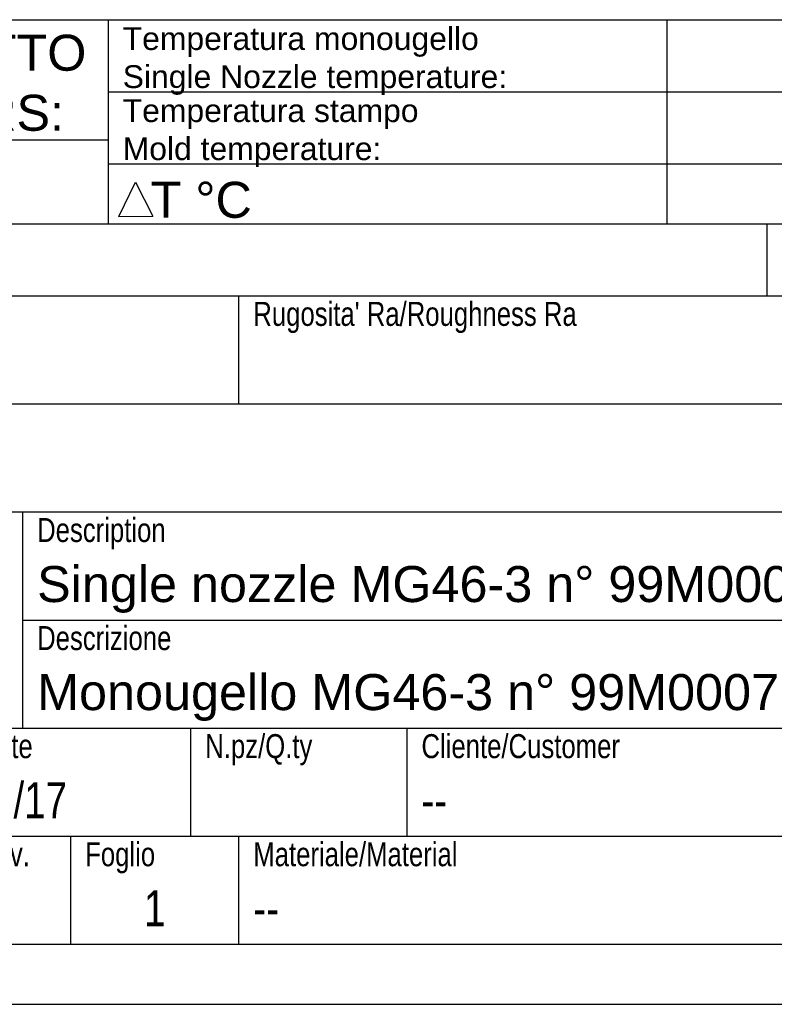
# Model space of a CAD drawing. Extents: x 0 to 1189, y 0 to 841.
# Tile 62 of 76: x 1048 to 1111, y 0 to 82. Entities that reach past the tile are written whole.
import ezdxf

# ---------------------------------------------------------------- set-up
doc = ezdxf.new("R2010")
doc.units = 0
doc.header["$LTSCALE"] = 65.395
doc.layers.get('0').update_dxf_attribs({"linetype": 'CONTINUOUS'})
for name, color, linetype in [('d_BL9', 7, 'CONTINUOUS'), ('TABLE_BL5', 7, 'CONTINUOUS'), ('TABLE_BL6', 7, 'CONTINUOUS')]:
    doc.layers.add(name, color=color, linetype=linetype)
doc.styles.get("Standard").update_dxf_attribs({"font": 'txt', "width": 0.8})
doc.styles.add('TEXTSTYLE_2', font='arial.ttf')

# ---------------------------------------------------------------- blocks, each defined once
blk = doc.blocks.new('A0_BL15', base_point=(594.5, 420.5))
at = {"color": 7, "linetype": 'CONTINUOUS'}
for p, q in [((5, 5), (1184, 5)), ((0, 0), (1189, 0))]:
    blk.add_line(p, q, dxfattribs=at)
blk = doc.blocks.new('TABLE_BL5', base_point=(1090.438, 73.5))
at = {"layer": 'TABLE_BL5', "color": 2, "linetype": 'CONTINUOUS'}
for p, q in [((997, 82), (1183.875, 82)), ((1055.125, 82), (1055.125, 65)), ((1101.625, 82), (1101.625, 65)), ((1055.125, 76), (1124.875, 76)), ((997, 72), (1055.125, 72)), ((1055.125, 70), (1124.875, 70)), ((997, 65), (1183.875, 65))]:
    blk.add_line(p, q, dxfattribs=at)
at = {"layer": 'TABLE_BL5', "color": 2, "linetype": 'CONTINUOUS', "attachment_point": 1, "style": 'TEXTSTYLE_2'}
for s, insert, char_height, width in [('Temperatura monougello\\PSingle Nozzle temperature:', (1056.325, 81.375), 1.9, 31.97509), ('Temperatura stampo\\PMold temperature:', (1056.325, 75.375), 1.9, 24.60818), ('  T °C', (1056.325, 68.5), 3, 10.72862)]:
    blk.add_mtext(s, dxfattribs=dict(at, insert=insert, char_height=char_height, width=width))
at = {"layer": 'TABLE_BL5', "color": 4, "linetype": 'CONTINUOUS', "insert": (1026.063, 80.75), "char_height": 3, "width": 54.36803, "attachment_point": 2, "style": 'TEXTSTYLE_2'}
blk.add_mtext('PARAMETRI DI PROGETTO\\PPROJECT PARAMETERS: ', dxfattribs=at)
blk = doc.blocks.new('TABLE_BL6', base_point=(1090.5, 35))
at = {"layer": 'TABLE_BL6', "color": 2, "linetype": 'CONTINUOUS'}
for p, q in [((997, 65), (1184, 65)), ((1110, 59), (1110, 65)), ((997, 59), (1184, 59)), ((1066, 50), (1066, 59)), ((997, 50), (1184, 50)), ((997, 41), (1184, 41)), ((1048, 23), (1048, 41)), ((1048, 32), (1184, 32)), ((997, 23), (1184, 23)), ((1062, 14), (1062, 23)), ((1080, 14), (1080, 23)), ((997, 14), (1184, 14)), ((1052, 5), (1052, 14)), ((1066, 5), (1066, 14)), ((997, 5), (1184, 5))]:
    blk.add_line(p, q, dxfattribs=at)
for s, insert, char_height, width, attachment_point in [('Data/Date', (1039.2, 22.5), 2, 19.71429, 1), ('N.pz/Q.ty', (1063.2, 22.5), 2, 18.5, 1), ('Cliente/Customer', (1081.2, 22.5), 2, 33.5, 1), ('31/07/17', (1039.2, 18.5), 3, 25.82143, 1), ('--', (1081.2, 18.5), 3, 6.42857, 1), ('Rev.', (1044.2, 13.5), 2, 8.35714, 1), ('Foglio', (1053.2, 13.5), 2, 11.64286, 1), ('Materiale/Material', (1067.2, 13.5), 2, 35.85714, 1), ('1 ', (1059, 9.5), 3, 6.10714, 2), ('-- ', (1067.2, 9.5), 3, 9.96429, 1)]:
    blk.add_mtext(s, dxfattribs=dict(at, insert=insert, char_height=char_height, width=width, attachment_point=attachment_point))
blk = doc.blocks.new('D_BL9', base_point=(1057.418, 67.05))
at = {"layer": 'd_BL9', "color": 2, "linetype": 'CONTINUOUS'}
for p, q in [((1055.991, 65.619), (1057.402, 68.48)), ((1057.402, 68.48), (1058.845, 65.634)), ((1055.991, 65.619), (1058.845, 65.634))]:
    blk.add_line(p, q, dxfattribs=at)

msp = doc.modelspace()

# ---------------------------------------------------------------- linework, layer by layer
at = {"color": 7, "linetype": 'CONTINUOUS'}
msp.add_line((0, 0), (1189, 0), dxfattribs=at)

# ---------------------------------------------------------------- block references
at = {"color": 2, "linetype": 'CONTINUOUS'}
msp.add_blockref('A0_BL15', (594.5, 420.5), dxfattribs=at)
at = {"layer": 'd_BL9'}
msp.add_blockref('D_BL9', (1057.418, 67.05), dxfattribs=at)
at = {"layer": 'TABLE_BL5'}
msp.add_blockref('TABLE_BL5', (1090.438, 73.5), dxfattribs=at)
at = {"layer": 'TABLE_BL6'}
msp.add_blockref('TABLE_BL6', (1090.5, 35), dxfattribs=at)

# ---------------------------------------------------------------- texts
at = {"color": 2, "linetype": 'CONTINUOUS', "char_height": 2, "attachment_point": 1}
for s, insert, width in [("Rugosita' Ra/Roughness Ra", (1067.2, 58.5), 53.57143), ('Description', (1049.2, 40.5), 22.14286), ('Descrizione', (1049.2, 31.5), 22.57143)]:
    msp.add_mtext(s, dxfattribs=dict(at, insert=insert, width=width))
at = {"color": 2, "linetype": 'CONTINUOUS', "char_height": 3, "attachment_point": 1, "style": 'TEXTSTYLE_2'}
for s, insert, width in [('Single nozzle MG46-3 n° 99M0007 ', (1049.2, 36.5), 66.13383), ('Monougello MG46-3 n° 99M0007 ', (1049.2, 27.5), 62.87732)]:
    msp.add_mtext(s, dxfattribs=dict(at, insert=insert, width=width))

doc.saveas('drawing.dxf')
